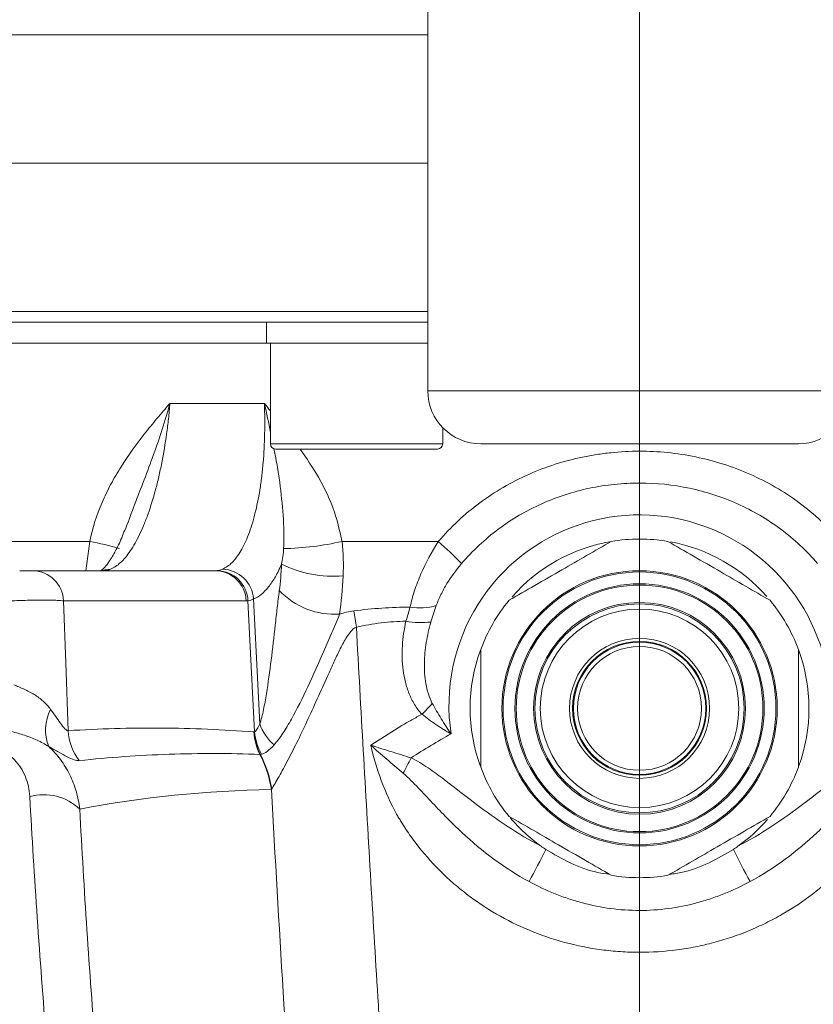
# Model space of a CAD drawing. Header units: millimetres. Extents: x 0 to 8410, y 0 to 5940.
# Tile 108 of 180: x 5379 to 5454, y 2784 to 2877. Entities that reach past the tile are written whole.
import ezdxf

# ---------------------------------------------------------------- set-up
doc = ezdxf.new("R2010")
doc.units = ezdxf.units.MM
doc.header["$LTSCALE"] = 10
doc.linetypes.add('CENTERX2', pattern=[20.32, 12.7, -2.54, 2.54, -2.54])
doc.styles.add('SLDTEXTSTYLE0', font='TXT', dxfattribs={"width": 0.605})
doc.dimstyles.new('SLDDIMSTYLE0', dxfattribs={"dimtxt": 50, "dimasz": 50, "dimexe": 0, "dimexo": 0.0625, "dimgap": 12.5, "dimtad": 1, "dimtoh": 1, "dimdec": 1, "dimrnd": 1e-09, "dimzin": 12, "dimdsep": 46, "dimtxsty": 'SLDTEXTSTYLE0', "dimsah": 1, "dimcen": 0.09, "dimadec": 0, "dimazin": 0, "dimtfac": 1, "dimtofl": 0, "dimtmove": 0, "dimatfit": 3, "dimfxl": 1, "dimfrac": 2, "dimtolj": 1, "dimtzin": 12, "dimarcsym": 0})

# ---------------------------------------------------------------- blocks, each defined once
blk = doc.blocks.new('*D17')
at = {"color": 7, "linetype": 'Continuous', "lineweight": 0}
for p, q in [((5057.204, 3177.871), (5057.204, 2367.923)), ((5437.204, 2551.21), (5437.204, 2367.923)), ((5437.204, 2382.923), (5057.204, 2382.923))]:
    blk.add_line(p, q, dxfattribs=at)
for points in [[(5057.204, 2382.923), (5107.204, 2375.423), (5107.204, 2390.423)], [(5437.204, 2382.923), (5387.204, 2390.423), (5387.204, 2375.423)]]:
    blk.add_solid(points, dxfattribs=at)
at = {"color": 7, "linetype": 'Continuous', "lineweight": 0, "insert": (5189.916, 2447.376), "char_height": 50, "attachment_point": 1, "style": 'SLDTEXTSTYLE0'}
blk.add_mtext('380', dxfattribs=at)

msp = doc.modelspace()

# ---------------------------------------------------------------- linework, layer by layer
at = {"color": 7, "linetype": 'CENTERX2', "lineweight": 0}
msp.add_line((5437.204, 2551.21), (5437.204, 4467.871), dxfattribs=at)
at = {"color": 7, "linetype": 'Continuous', "lineweight": 0}
for p, q in [((5417.204, 2922.117), (5417.204, 2841.871)), ((5417.204, 2863.371), (5274.947, 2863.371)), ((5417.204, 2848.371), (5291.704, 2848.371)), ((5401.977, 2848.371), (5401.977, 2846.371)), ((5369.591, 2846.371), (5401.977, 2846.371)), ((5401.977, 2846.371), (5417.204, 2846.371)), ((5402.342, 2846.371), (5402.342, 2836.871)), ((5418.612, 2836.871), (5418.612, 2838.393)), ((5452.204, 2836.871), (5422.204, 2836.871)), ((5418.112, 2836.371), (5402.842, 2836.371)), ((5388.694, 2828.897), (5388.632, 2828.729)), ((5379.912, 2824.871), (5397.168, 2824.871))]:
    msp.add_line(p, q, dxfattribs=at)
at = {"color": 8, "linetype": 'Continuous', "lineweight": 0}
for p, q in [((5417.204, 2875.519), (5270.649, 2875.519)), ((5290.704, 2849.371), (5417.204, 2849.371)), ((5417.204, 2841.871), (5457.204, 2841.871)), ((5392.852, 2840.685), (5401.774, 2840.685)), ((5402.342, 2836.871), (5418.612, 2836.871)), ((5365.215, 2827.637), (5385.281, 2827.637)), ((5384.902, 2824.871), (5385.281, 2827.637)), ((5409.111, 2827.637), (5418.199, 2827.637)), ((5386.639, 2824.88), (5386.431, 2824.871)), ((5400.055, 2822.028), (5382.799, 2822.028)), ((5400.849, 2809.647), (5400.223, 2822.038)), ((5401.34, 2810.412), (5400.756, 2822.203))]:
    msp.add_line(p, q, dxfattribs=at)
at = {"color": 8, "linetype": 'Continuous', "lineweight": 0, "flags": 128}
for points in [[(5387.249, 2825.02), (5386.719, 2824.964), (5386.385, 2824.871)], [(5382.799, 2822.028), (5383.011, 2816.172), (5383.244, 2809.761)], [(5411.816, 2808.392), (5414.764, 2810.251), (5414.764, 2810.251)]]:
    msp.add_lwpolyline(points, dxfattribs=at)
at = {"color": 7, "linetype": 'Continuous', "lineweight": 0}
for radius in [13, 11.65, 9.875, 6.614, 6.325, 6.25]:
    msp.add_circle((5437.204, 2811.871), radius, dxfattribs=at)
at = {"color": 8, "linetype": 'Continuous', "lineweight": 0}
for radius in [12.883, 11.767, 10.003, 9.375, 5.85]:
    msp.add_circle((5437.204, 2811.871), radius, dxfattribs=at)
at = {"color": 7, "linetype": 'Continuous', "lineweight": 0}
for centre, radius, start, end in [((5422.204, 2841.871), 5, 180, 270), ((5452.204, 2841.871), 5, 270, 0), ((5402.842, 2836.871), 0.5, 180, 270), ((5418.112, 2836.871), 0.5, 270, 0), ((5437.204, 2811.871), 16, 99.63587, 138.7734), ((5437.204, 2811.871), 16, 80.36413, 99.63587), ((5437.204, 2811.871), 16, 41.32829, 79.45658), ((5437.204, 2811.871), 16, 140.36413, 159.63587), ((5437.204, 2811.871), 16, 20.36413, 39.63587), ((5437.204, 2811.871), 16, 159.63587, 200.10551), ((5437.204, 2811.871), 16, 339.89449, 20.36413), ((5437.204, 2811.871), 16, 200.36413, 219.63587), ((5437.204, 2811.871), 16, 320.36413, 339.63587), ((5437.204, 2811.871), 16, 220.20326, 234.50555), ((5437.204, 2811.871), 16, 305.49445, 318.98824), ((5437.204, 2811.871), 16, 260.36413, 279.63587)]:
    msp.add_arc(centre, radius, start, end, dxfattribs=at)
at = {"color": 8, "linetype": 'Continuous', "lineweight": 0}
for centre, radius, start, end in [((5437.204, 2812.15), 18, 351.38399, 147.92755), ((5381.033, 2803.88), 24.134, 73.02647, 79.86269), ((5402.949, 2855.219), 28.262, 271.29897, 282.59318), ((5394.933, 2801.102), 35.29, 43.83424, 48.75403), ((5408.262, 2835.288), 10.936, 243.58905, 274.94149), ((5379.861, 2821.931), 2.94, 1.88643, 88.9923), ((5397.116, 2821.931), 2.94, 1.8864, 88.99226), ((5397.256, 2821.91), 2.97, 2.46397, 88.98084), ((5397.71, 2821.966), 3.055, 4.44218, 88.12925), ((5408.392, 2827.918), 7.16, 223.31474, 273.91125), ((5416.439, 2826.797), 5.444, 260.43104, 286.75688), ((5437.204, 2812.15), 18, 147.92755, 188.61601), ((5482.681, 2831.909), 73.273, 188.49598, 189.71364), ((5416.594, 2828.007), 8.033, 259.59334, 276.52299), ((5408.658, 2819.847), 11.695, 313.16243, 320.09754), ((5385.283, 2809.821), 4.181, 152.21682, 201.95905), ((5405.676, 2811.891), 4.581, 198.82977, 229.31247), ((5388.368, 2810.035), 5.132, 183.0618, 217.14186), ((5405.905, 2809.863), 5.121, 182.50707, 207.26213), ((5405.961, 2809.908), 5.152, 182.99665, 207.63223), ((5406.03, 2810.081), 5.199, 184.79085, 209.36236), ((5392.282, 2802.735), 10.254, 8.23975, 27.80393), ((5392.291, 2802.739), 10.283, 8.48339, 27.69419), ((5313.76, 2857.571), 113.635, 332.86184, 333.68628), ((5380.899, 2798.685), 5.03, 46.94998, 104.83118), ((5376.2, 2823.495), 57.803, 331.0355, 334.43269), ((5498.208, 2823.495), 57.803, 205.56731, 208.9645)]:
    msp.add_arc(centre, radius, start, end, dxfattribs=at)
for points, knots in [([(5385.281, 2827.637), (5385.539, 2828.912), (5385.936, 2830.131), (5386.691, 2831.895), (5386.969, 2832.473), (5387.573, 2833.607), (5387.895, 2834.157), (5388.909, 2835.767), (5389.65, 2836.787), (5390.819, 2838.273), (5391.219, 2838.761), (5392.028, 2839.728), (5392.44, 2840.208), (5392.852, 2840.685)], [0, 0, 0, 0, 0.25, 0.25, 0.375, 0.375, 0.5, 0.5, 0.75, 0.75, 0.875, 0.875, 1, 1, 1, 1]), ([(5392.852, 2840.685), (5392.813, 2840.198), (5392.766, 2839.713), (5392.662, 2838.755), (5392.604, 2838.282), (5392.411, 2836.877), (5392.259, 2835.961), (5391.994, 2834.62), (5391.9, 2834.181), (5391.702, 2833.329), (5391.599, 2832.914), (5391.275, 2831.706), (5391.04, 2830.946), (5390.658, 2829.877), (5390.527, 2829.536), (5390.259, 2828.889), (5390.123, 2828.582), (5389.704, 2827.711), (5389.413, 2827.196), (5388.807, 2826.302), (5388.499, 2825.935), (5387.879, 2825.359), (5387.565, 2825.149), (5387.249, 2825.02)], [0, 0, 0, 0, 0.0625, 0.0625, 0.125, 0.125, 0.25, 0.25, 0.3125, 0.3125, 0.375, 0.375, 0.5, 0.5, 0.5625, 0.5625, 0.625, 0.625, 0.75, 0.75, 0.875, 0.875, 1, 1, 1, 1]), ([(5392.852, 2840.685), (5392.85, 2840.677), (5392.388, 2839.052), (5391.351, 2835.767), (5389.786, 2831.878), (5388.963, 2829.632), (5388.694, 2828.897)], [0, 0, 0, 0, 0.002081, 0.394876, 0.80195, 1, 1, 1, 1]), ([(5397.81, 2825.02), (5398.125, 2825.149), (5398.427, 2825.359), (5399.007, 2825.936), (5399.284, 2826.303), (5399.811, 2827.197), (5400.054, 2827.713), (5400.388, 2828.585), (5400.494, 2828.892), (5400.696, 2829.54), (5400.792, 2829.881), (5401.063, 2830.951), (5401.217, 2831.711), (5401.41, 2832.921), (5401.468, 2833.335), (5401.571, 2834.188), (5401.616, 2834.628), (5401.73, 2835.97), (5401.778, 2836.885), (5401.818, 2838.755), (5401.81, 2839.71), (5401.774, 2840.685)], [0, 0, 0, 0, 0.125, 0.125, 0.25, 0.25, 0.375, 0.375, 0.4375, 0.4375, 0.5, 0.5, 0.625, 0.625, 0.6875, 0.6875, 0.75, 0.75, 0.875, 0.875, 1, 1, 1, 1]), ([(5402.342, 2837.949), (5402.173, 2838.847), (5402.003, 2839.753), (5401.776, 2840.677), (5401.774, 2840.685)], [0, 0, 0, 0, 0.990732, 1, 1, 1, 1]), ([(5401.774, 2840.685), (5401.778, 2840.68), (5401.973, 2840.448), (5402.159, 2840.209), (5402.342, 2839.975)], [0, 0, 0, 0, 0.0235042, 1, 1, 1, 1]), ([(5403.59, 2826.964), (5403.604, 2827.627), (5403.64, 2829.303), (5403.379, 2832.043), (5403.066, 2834.516), (5402.744, 2836.021), (5402.66, 2836.409)], [0, 0, 0, 0, 0.217957, 0.551318, 0.884455, 1, 1, 1, 1]), ([(5405.162, 2836.371), (5405.758, 2835.495), (5407.028, 2833.629), (5408.419, 2830.688), (5408.9, 2828.569), (5409.111, 2827.637)], [0, 0, 0, 0, 0.331219, 0.705854, 1, 1, 1, 1]), ([(5418.199, 2827.637), (5419.376, 2829.011), (5420.681, 2830.221), (5422.82, 2831.807), (5423.564, 2832.297), (5425.112, 2833.199), (5425.922, 2833.612), (5428.379, 2834.702), (5430.074, 2835.244), (5432.261, 2835.701), (5432.701, 2835.782), (5433.59, 2835.921), (5434.039, 2835.979), (5435.385, 2836.118), (5436.281, 2836.164), (5438.961, 2836.167), (5440.74, 2835.991), (5443.395, 2835.443), (5444.265, 2835.215), (5445.969, 2834.672), (5446.804, 2834.356), (5448.438, 2833.635), (5449.238, 2833.23), (5450.801, 2832.325), (5451.553, 2831.831), (5452.992, 2830.767), (5453.68, 2830.197), (5454.993, 2828.976), (5455.62, 2828.324), (5456.208, 2827.637)], [0, 0, 0, 0, 0.125, 0.125, 0.1875, 0.1875, 0.25, 0.25, 0.375, 0.375, 0.40625, 0.40625, 0.4375, 0.4375, 0.5, 0.5, 0.625, 0.625, 0.6875, 0.6875, 0.75, 0.75, 0.8125, 0.8125, 0.875, 0.875, 0.9375, 0.9375, 1, 1, 1, 1]), ([(5454.019, 2825.544), (5452.98, 2826.764), (5451.822, 2827.844), (5449.918, 2829.265), (5449.253, 2829.706), (5447.872, 2830.514), (5447.165, 2830.877), (5445.72, 2831.523), (5444.982, 2831.807), (5443.475, 2832.296), (5442.705, 2832.502), (5440.356, 2832.997), (5438.783, 2833.158), (5436.412, 2833.158), (5435.619, 2833.117), (5434.428, 2832.993), (5434.03, 2832.941), (5433.244, 2832.817), (5432.853, 2832.745), (5430.918, 2832.335), (5429.418, 2831.85), (5427.245, 2830.878), (5426.529, 2830.511), (5425.156, 2829.706), (5424.496, 2829.269), (5423.229, 2828.325), (5422.622, 2827.818), (5421.463, 2826.734), (5420.909, 2826.154), (5420.389, 2825.544)], [0, 0, 0, 0, 0.125, 0.125, 0.1875, 0.1875, 0.25, 0.25, 0.3125, 0.3125, 0.375, 0.375, 0.5, 0.5, 0.5625, 0.5625, 0.59375, 0.59375, 0.625, 0.625, 0.75, 0.75, 0.8125, 0.8125, 0.875, 0.875, 0.9375, 0.9375, 1, 1, 1, 1]), ([(5415.534, 2821.429), (5415.64, 2821.949), (5415.783, 2822.47), (5416.128, 2823.52), (5416.331, 2824.049), (5417.018, 2825.632), (5417.565, 2826.653), (5418.199, 2827.637)], [0, 0, 0, 0, 0.25, 0.25, 0.5, 0.5, 1, 1, 1, 1]), ([(5403.397, 2825.494), (5403.211, 2825.059), (5403.015, 2824.66), (5402.703, 2824.118), (5402.597, 2823.947), (5402.382, 2823.628), (5402.273, 2823.48), (5401.719, 2822.791), (5401.251, 2822.409), (5400.756, 2822.203)], [0, 0, 0, 0, 0.25, 0.25, 0.375, 0.375, 0.5, 0.5, 1, 1, 1, 1]), ([(5420.389, 2825.544), (5419.881, 2824.946), (5419.419, 2824.316), (5418.809, 2823.319), (5418.62, 2822.979), (5418.282, 2822.29), (5418.132, 2821.941), (5418.009, 2821.584)], [0, 0, 0, 0, 0.5, 0.5, 0.75, 0.75, 1, 1, 1, 1]), ([(5401.34, 2810.412), (5401.409, 2810.609), (5401.47, 2810.824), (5401.586, 2811.276), (5401.64, 2811.513), (5401.791, 2812.238), (5401.881, 2812.741), (5402.132, 2814.283), (5402.276, 2815.351), (5402.546, 2817.519), (5402.671, 2818.621), (5402.856, 2820.275), (5402.917, 2820.828), (5403.043, 2821.926), (5403.109, 2822.471), (5403.182, 2823.006)], [0, 0, 0, 0, 0.0625, 0.0625, 0.125, 0.125, 0.25, 0.25, 0.5, 0.5, 0.75, 0.75, 0.875, 0.875, 1, 1, 1, 1]), ([(5382.799, 2822.028), (5382.727, 2822.039), (5382.631, 2822.048), (5382.393, 2822.065), (5382.248, 2822.072), (5381.92, 2822.083), (5381.737, 2822.088), (5381.335, 2822.093), (5381.114, 2822.095), (5380.653, 2822.095), (5380.411, 2822.094), (5379.904, 2822.088), (5379.645, 2822.083), (5379.122, 2822.072), (5378.855, 2822.065), (5378.326, 2822.048), (5378.066, 2822.039), (5377.81, 2822.028)], [0, 0, 0, 0, 0.125, 0.125, 0.25, 0.25, 0.375, 0.375, 0.5, 0.5, 0.625, 0.625, 0.75, 0.75, 0.875, 0.875, 1, 1, 1, 1]), ([(5408.88, 2820.774), (5408.767, 2820.483), (5408.645, 2820.19), (5408.394, 2819.606), (5408.265, 2819.314), (5407.881, 2818.439), (5407.627, 2817.858), (5406.873, 2816.131), (5406.374, 2814.997), (5405.365, 2812.833), (5404.856, 2811.8), (5404.066, 2810.382), (5403.798, 2809.932), (5403.247, 2809.101), (5402.968, 2808.726), (5402.689, 2808.417)], [0, 0, 0, 0, 0.0625, 0.0625, 0.125, 0.125, 0.25, 0.25, 0.5, 0.5, 0.75, 0.75, 0.875, 0.875, 1, 1, 1, 1]), ([(5410.213, 2821.084), (5411.1, 2821.191), (5411.987, 2821.28), (5413.317, 2821.37), (5413.761, 2821.393), (5414.647, 2821.423), (5415.091, 2821.429), (5415.534, 2821.429)], [0, 0, 0, 0, 0.5, 0.5, 0.75, 0.75, 1, 1, 1, 1]), ([(5415.143, 2820.106), (5414.363, 2820.098), (5413.582, 2820.041), (5412.021, 2819.847), (5411.24, 2819.71), (5410.459, 2819.546)], [0, 0, 0, 0, 0.5, 0.5, 1, 1, 1, 1]), ([(5416.659, 2811.316), (5416.382, 2811.594), (5416.153, 2811.901), (5415.755, 2812.55), (5415.587, 2812.893), (5415.301, 2813.609), (5415.186, 2813.975), (5415.002, 2814.717), (5414.929, 2815.092), (5414.826, 2815.853), (5414.795, 2816.239), (5414.771, 2817.016), (5414.778, 2817.403), (5414.85, 2818.565), (5414.966, 2819.337), (5415.143, 2820.106)], [0, 0, 0, 0, 0.125, 0.125, 0.25, 0.25, 0.375, 0.375, 0.5, 0.5, 0.625, 0.625, 0.75, 0.75, 1, 1, 1, 1]), ([(5417.506, 2820.026), (5417.314, 2819.392), (5417.164, 2818.751), (5416.951, 2817.456), (5416.889, 2816.798), (5416.872, 2815.491), (5416.915, 2814.841), (5417.087, 2813.873), (5417.161, 2813.555), (5417.355, 2812.936), (5417.473, 2812.634), (5417.63, 2812.344)], [0, 0, 0, 0, 0.25, 0.25, 0.5, 0.5, 0.75, 0.75, 0.875, 0.875, 1, 1, 1, 1]), ([(5410.459, 2819.546), (5410.351, 2819.509), (5410.255, 2819.446), (5410.083, 2819.304), (5410.007, 2819.225), (5409.795, 2818.978), (5409.672, 2818.799), (5409.328, 2818.253), (5409.13, 2817.878), (5408.751, 2817.125), (5408.571, 2816.746), (5408.221, 2815.992), (5408.05, 2815.616), (5407.543, 2814.493), (5407.213, 2813.752), (5406.56, 2812.302), (5406.237, 2811.591), (5405.593, 2810.205), (5405.272, 2809.53), (5404.636, 2808.226), (5404.323, 2807.605), (5403.868, 2806.733), (5403.719, 2806.453), (5403.429, 2805.916), (5403.287, 2805.661), (5402.887, 2804.953), (5402.646, 2804.551), (5402.462, 2804.256)], [0, 0, 0, 0, 0.015625, 0.015625, 0.03125, 0.03125, 0.0625, 0.0625, 0.125, 0.125, 0.1875, 0.1875, 0.25, 0.25, 0.375, 0.375, 0.5, 0.5, 0.625, 0.625, 0.75, 0.75, 0.8125, 0.8125, 0.875, 0.875, 1, 1, 1, 1]), ([(5410.459, 2819.546), (5410.884, 2811.77), (5411.325, 2803.995), (5412.016, 2792.336), (5412.251, 2788.451), (5412.612, 2782.623), (5412.734, 2780.68), (5412.888, 2778.253), (5412.914, 2777.766), (5412.969, 2776.795), (5413.053, 2775.337), (5413.138, 2773.879), (5414.109, 2757.359), (5415.128, 2741.811), (5416.289, 2726.267)], [0, 0, 0, 0, 0.25, 0.25, 0.375, 0.375, 0.4375, 0.4375, 0.453125, 0.453125, 0.46875, 0.5, 0.5, 1, 1, 1, 1]), ([(5378.105, 2814.101), (5378.428, 2813.966), (5378.755, 2813.829), (5379.409, 2813.528), (5379.736, 2813.361), (5380.342, 2812.986), (5380.627, 2812.775), (5381.147, 2812.303), (5381.378, 2812.046), (5381.583, 2811.77)], [0, 0, 0, 0, 0.25, 0.25, 0.5, 0.5, 0.75, 0.75, 1, 1, 1, 1]), ([(5417.63, 2812.344), (5417.896, 2811.855), (5418.179, 2811.37), (5418.624, 2810.648), (5418.776, 2810.408), (5419.087, 2809.929), (5419.246, 2809.69), (5419.407, 2809.454)], [0, 0, 0, 0, 0.5, 0.5, 0.75, 0.75, 1, 1, 1, 1]), ([(5381.583, 2811.77), (5381.749, 2811.547), (5381.909, 2811.324), (5382.217, 2810.889), (5382.364, 2810.676), (5382.651, 2810.279), (5382.791, 2810.09), (5382.985, 2809.881), (5383.046, 2809.824), (5383.157, 2809.756), (5383.205, 2809.746), (5383.244, 2809.761)], [0, 0, 0, 0, 0.25, 0.25, 0.5, 0.5, 0.75, 0.75, 0.875, 0.875, 1, 1, 1, 1]), ([(5414.764, 2810.251), (5414.921, 2810.342), (5415.077, 2810.433), (5415.392, 2810.614), (5415.864, 2810.882), (5416.34, 2811.144), (5416.659, 2811.316)], [0, 0, 0, 0, 0.25, 0.25, 0.5, 1, 1, 1, 1]), ([(5416.659, 2811.316), (5417.076, 2810.975), (5417.515, 2810.651), (5418.204, 2810.187), (5418.438, 2810.035), (5418.797, 2809.813), (5418.918, 2809.74), (5419.161, 2809.595), (5419.285, 2809.523), (5419.407, 2809.454)], [0, 0, 0, 0, 0.5, 0.5, 0.75, 0.75, 0.875, 0.875, 1, 1, 1, 1]), ([(5400.849, 2809.647), (5400.892, 2809.663), (5400.934, 2809.7), (5401.017, 2809.796), (5401.059, 2809.857), (5401.181, 2810.062), (5401.261, 2810.229), (5401.34, 2810.412)], [0, 0, 0, 0, 0.25, 0.25, 0.5, 0.5, 1, 1, 1, 1]), ([(5381.405, 2808.257), (5381.234, 2808.373), (5381.057, 2808.481), (5380.689, 2808.683), (5380.498, 2808.778), (5379.916, 2809.043), (5379.518, 2809.193), (5378.712, 2809.461), (5378.304, 2809.578), (5377.499, 2809.782), (5377.1, 2809.869), (5376.702, 2809.943)], [0, 0, 0, 0, 0.125, 0.125, 0.25, 0.25, 0.5, 0.5, 0.75, 0.75, 1, 1, 1, 1]), ([(5383.244, 2809.761), (5386.158, 2809.942), (5389.077, 2810.026), (5394.925, 2809.992), (5397.854, 2809.873), (5400.789, 2809.639)], [0, 0, 0, 0, 0.5, 0.5, 1, 1, 1, 1]), ([(5419.407, 2809.454), (5418.761, 2809.103), (5418.123, 2808.738), (5416.863, 2807.984), (5416.243, 2807.59), (5415.621, 2807.198)], [0, 0, 0, 0, 0.5, 0.5, 1, 1, 1, 1]), ([(5379.611, 2803.548), (5379.575, 2804.198), (5379.437, 2804.829), (5379.082, 2805.704), (5378.937, 2805.985), (5378.595, 2806.522), (5378.401, 2806.772), (5377.962, 2807.235), (5377.715, 2807.449), (5377.179, 2807.825), (5376.891, 2807.987), (5376.427, 2808.187), (5376.265, 2808.246), (5375.937, 2808.349), (5375.769, 2808.392), (5375.259, 2808.496), (5374.906, 2808.532), (5374.541, 2808.532)], [0, 0, 0, 0, 0.25, 0.25, 0.375, 0.375, 0.5, 0.5, 0.625, 0.625, 0.75, 0.75, 0.8125, 0.8125, 0.875, 0.875, 1, 1, 1, 1]), ([(5381.405, 2808.257), (5381.815, 2807.881), (5382.186, 2807.469), (5382.686, 2806.799), (5382.843, 2806.565), (5383.134, 2806.089), (5383.268, 2805.846), (5383.637, 2805.098), (5383.839, 2804.577), (5384.155, 2803.491), (5384.267, 2802.931), (5384.332, 2802.361)], [0, 0, 0, 0, 0.25, 0.25, 0.375, 0.375, 0.5, 0.5, 0.75, 0.75, 1, 1, 1, 1]), ([(5384.278, 2806.936), (5384.147, 2806.923), (5383.986, 2806.948), (5383.611, 2807.072), (5383.395, 2807.169), (5382.911, 2807.416), (5382.646, 2807.564), (5382.064, 2807.891), (5381.745, 2808.072), (5381.405, 2808.257)], [0, 0, 0, 0, 0.25, 0.25, 0.5, 0.5, 0.75, 0.75, 1, 1, 1, 1]), ([(5401.353, 2807.518), (5398.485, 2807.629), (5395.627, 2807.631), (5389.934, 2807.433), (5387.099, 2807.234), (5384.278, 2806.936)], [0, 0, 0, 0, 0.5, 0.5, 1, 1, 1, 1]), ([(5402.689, 2808.417), (5402.469, 2808.173), (5402.255, 2807.969), (5401.848, 2807.664), (5401.66, 2807.567), (5401.499, 2807.532)], [0, 0, 0, 0, 0.5, 0.5, 1, 1, 1, 1]), ([(5414.263, 2801.868), (5413.706, 2802.892), (5413.221, 2803.952), (5412.404, 2806.129), (5412.07, 2807.25), (5411.816, 2808.392)], [0, 0, 0, 0, 0.5, 0.5, 1, 1, 1, 1]), ([(5414.886, 2805.737), (5414.357, 2806.183), (5413.836, 2806.628), (5412.812, 2807.513), (5412.307, 2807.957), (5411.816, 2808.392)], [0, 0, 0, 0, 0.5, 0.5, 1, 1, 1, 1]), ([(5415.621, 2807.198), (5414.976, 2807.396), (5414.336, 2807.595), (5413.384, 2807.893), (5413.068, 2807.993), (5412.439, 2808.193), (5412.124, 2808.293), (5411.816, 2808.392)], [0, 0, 0, 0, 0.5, 0.5, 0.75, 0.75, 1, 1, 1, 1]), ([(5415.621, 2807.198), (5416.185, 2806.92), (5416.712, 2806.592), (5417.741, 2805.897), (5418.241, 2805.53), (5419.728, 2804.411), (5420.701, 2803.638), (5422.677, 2802.137), (5423.679, 2801.407), (5425.744, 2800.044), (5426.807, 2799.409), (5427.914, 2798.844)], [0, 0, 0, 0, 0.125, 0.125, 0.25, 0.25, 0.5, 0.5, 0.75, 0.75, 1, 1, 1, 1]), ([(5446.494, 2798.844), (5447.601, 2799.409), (5448.664, 2800.044), (5450.728, 2801.407), (5451.731, 2802.137), (5453.707, 2803.638), (5454.68, 2804.411), (5456.167, 2805.53), (5456.667, 2805.897), (5457.695, 2806.592), (5458.223, 2806.92), (5458.787, 2807.198)], [0, 0, 0, 0, 0.25, 0.25, 0.5, 0.5, 0.75, 0.75, 0.875, 0.875, 1, 1, 1, 1]), ([(5426.773, 2795.503), (5424.434, 2796.761), (5422.356, 2798.346), (5419.953, 2800.582), (5419.483, 2801.042), (5418.56, 2801.975), (5418.107, 2802.45), (5417.205, 2803.406), (5416.759, 2803.888), (5416.078, 2804.601), (5415.849, 2804.837), (5415.379, 2805.298), (5415.139, 2805.524), (5414.886, 2805.737)], [0, 0, 0, 0, 0.5, 0.5, 0.625, 0.625, 0.75, 0.75, 0.875, 0.875, 0.9375, 0.9375, 1, 1, 1, 1]), ([(5459.522, 2805.737), (5459.269, 2805.524), (5459.029, 2805.298), (5458.559, 2804.837), (5458.33, 2804.601), (5457.649, 2803.888), (5457.203, 2803.406), (5456.301, 2802.45), (5455.848, 2801.976), (5454.925, 2801.042), (5454.455, 2800.582), (5452.052, 2798.346), (5449.973, 2796.76), (5447.635, 2795.503)], [0, 0, 0, 0, 0.0625, 0.0625, 0.125, 0.125, 0.25, 0.25, 0.375, 0.375, 0.5, 0.5, 1, 1, 1, 1]), ([(5407.502, 2727.73), (5406.499, 2740.465), (5405.59, 2753.207), (5404.333, 2772.325), (5403.933, 2778.698), (5403.161, 2791.448), (5402.79, 2797.825), (5402.431, 2804.204)], [0, 0, 0, 0, 0.5, 0.5, 0.75, 0.75, 1, 1, 1, 1]), ([(5460.145, 2801.868), (5460.007, 2801.627), (5459.863, 2801.386), (5459.571, 2800.911), (5459.42, 2800.677), (5458.958, 2799.981), (5458.311, 2799.074), (5457.602, 2798.208), (5456.862, 2797.363), (5456.475, 2796.949), (5455.275, 2795.75), (5454.424, 2795.005), (5452.624, 2793.625), (5451.673, 2792.989), (5450.167, 2792.121), (5449.652, 2791.846), (5448.609, 2791.333), (5448.08, 2791.093), (5446.467, 2790.427), (5445.359, 2790.05), (5443.647, 2789.592), (5443.065, 2789.457), (5441.897, 2789.226), (5441.311, 2789.13), (5439.548, 2788.9), (5438.366, 2788.823), (5436.583, 2788.825), (5435.987, 2788.845), (5434.792, 2788.925), (5434.195, 2788.985), (5432.428, 2789.221), (5431.271, 2789.453), (5429.57, 2789.912), (5429.008, 2790.084), (5427.894, 2790.464), (5427.341, 2790.673), (5425.719, 2791.349), (5424.686, 2791.862), (5422.709, 2793.007), (5421.765, 2793.638), (5420.416, 2794.674), (5419.977, 2795.035), (5419.122, 2795.785), (5418.708, 2796.174), (5417.516, 2797.369), (5416.782, 2798.209), (5415.77, 2799.532), (5415.448, 2799.984), (5414.987, 2800.678), (5414.837, 2800.912), (5414.617, 2801.268), (5414.509, 2801.446), (5414.403, 2801.627), (5414.333, 2801.747), (5414.296, 2801.807), (5414.263, 2801.868)], [0, 0, 0, 0, 0.015625, 0.015625, 0.03125, 0.03125, 0.0625, 0.09375, 0.09375, 0.125, 0.125, 0.1875, 0.1875, 0.25, 0.25, 0.28125, 0.28125, 0.3125, 0.3125, 0.375, 0.375, 0.40625, 0.40625, 0.4375, 0.4375, 0.5, 0.5, 0.53125, 0.53125, 0.5625, 0.5625, 0.625, 0.625, 0.65625, 0.65625, 0.6875, 0.6875, 0.75, 0.75, 0.8125, 0.8125, 0.84375, 0.84375, 0.875, 0.875, 0.9375, 0.9375, 0.96875, 0.96875, 0.984375, 0.984375, 0.992188, 0.996094, 0.996094, 1, 1, 1, 1]), ([(5447.635, 2795.503), (5446.835, 2795.073), (5446.015, 2794.687), (5444.753, 2794.18), (5444.327, 2794.024), (5443.464, 2793.735), (5443.025, 2793.604), (5440.823, 2793.018), (5439.025, 2792.775), (5435.352, 2792.777), (5433.564, 2793.023), (5431.383, 2793.604), (5430.95, 2793.734), (5430.088, 2794.021), (5429.659, 2794.179), (5428.393, 2794.686), (5427.572, 2795.073), (5426.773, 2795.503)], [0, 0, 0, 0, 0.125, 0.125, 0.1875, 0.1875, 0.25, 0.25, 0.5, 0.5, 0.75, 0.75, 0.8125, 0.8125, 0.875, 0.875, 1, 1, 1, 1])]:
    msp.add_open_spline(points, degree=3, knots=knots, dxfattribs=at)
at = {"color": 7, "linetype": 'Continuous', "lineweight": 0}
for points, knots in [([(5388.585, 2828.747), (5388.538, 2828.615), (5388.306, 2827.954), (5387.859, 2827.006), (5387.289, 2825.968), (5386.78, 2825.283), (5386.416, 2824.907), (5386.23, 2824.815), (5386.273, 2824.828), (5386.276, 2824.829)], [0, 0, 0, 0, 0.049775, 0.248159, 0.443244, 0.626819, 0.807321, 0.983894, 1, 1, 1, 1]), ([(5424.882, 2822.078), (5425.683, 2822.54), (5427.307, 2823.478), (5429.794, 2824.913), (5432.24, 2826.326), (5433.757, 2827.201), (5434.526, 2827.645)], [0, 0, 0, 0, 0.254784, 0.517011, 0.755134, 1, 1, 1, 1]), ([(5439.882, 2827.645), (5440.683, 2827.183), (5442.307, 2826.245), (5444.794, 2824.809), (5447.24, 2823.397), (5448.757, 2822.522), (5449.526, 2822.078)], [0, 0, 0, 0, 0.254783, 0.517011, 0.755134, 1, 1, 1, 1]), ([(5378.665, 2824.871), (5378.793, 2824.871), (5378.928, 2824.871), (5379.189, 2824.871), (5379.319, 2824.871), (5379.549, 2824.871), (5379.652, 2824.871), (5379.816, 2824.871), (5379.877, 2824.871), (5379.912, 2824.871)], [0, 0, 0, 0, 0.25, 0.25, 0.5, 0.5, 0.75, 0.75, 1, 1, 1, 1]), ([(5422.204, 2806.303), (5422.204, 2806.817), (5422.204, 2808.053), (5422.204, 2810.101), (5422.204, 2812.486), (5422.204, 2814.972), (5422.204, 2816.61), (5422.204, 2817.439)], [0, 0, 0, 0, 0.142446, 0.343107, 0.547926, 0.771256, 1, 1, 1, 1]), ([(5452.204, 2817.439), (5452.204, 2816.629), (5452.204, 2814.992), (5452.204, 2812.522), (5452.204, 2810.117), (5452.204, 2808.069), (5452.204, 2806.817), (5452.204, 2806.303)], [0, 0, 0, 0, 0.2236457, 0.4520714, 0.6525877, 0.8575533, 1, 1, 1, 1]), ([(5434.526, 2796.097), (5433.725, 2796.559), (5432.101, 2797.497), (5429.614, 2798.933), (5427.168, 2800.345), (5425.651, 2801.221), (5424.882, 2801.665)], [0, 0, 0, 0, 0.254784, 0.517011, 0.755134, 1, 1, 1, 1]), ([(5449.526, 2801.665), (5448.725, 2801.202), (5447.101, 2800.265), (5444.614, 2798.829), (5442.168, 2797.416), (5440.651, 2796.541), (5439.882, 2796.097)], [0, 0, 0, 0, 0.254784, 0.517011, 0.755134, 1, 1, 1, 1]), ([(5428.343, 2798.549), (5429.117, 2798.093), (5430.664, 2797.182), (5432.734, 2796.418), (5434.004, 2796.234), (5434.384, 2796.179)], [0, 0, 0, 0, 0.412078, 0.824144, 1, 1, 1, 1]), ([(5440.026, 2796.18), (5440.434, 2796.242), (5441.729, 2796.438), (5443.796, 2797.204), (5445.316, 2798.105), (5446.065, 2798.549)], [0, 0, 0, 0, 0.189497, 0.600142, 1, 1, 1, 1])]:
    msp.add_open_spline(points, degree=3, knots=knots, dxfattribs=at)
at = {"color": 8, "linetype": 'Continuous', "lineweight": 0}
for points in [[(5409.111, 2827.637), (5409.233, 2826.541), (5409.256, 2825.459), (5409.204, 2824.393)], [(5403.397, 2825.494), (5403.494, 2825.96), (5403.563, 2826.45), (5403.59, 2826.964)], [(5403.182, 2823.006), (5403.289, 2823.789), (5403.361, 2824.625), (5403.397, 2825.494)], [(5387.249, 2825.02), (5387.064, 2824.944), (5386.861, 2824.898), (5386.639, 2824.88)], [(5397.168, 2824.871), (5397.215, 2824.871), (5397.262, 2824.874), (5397.309, 2824.88)], [(5397.309, 2824.88), (5397.459, 2824.898), (5397.626, 2824.944), (5397.81, 2825.02)], [(5409.204, 2824.393), (5409.142, 2823.129), (5409.033, 2821.913), (5408.88, 2820.774)], [(5400.223, 2822.038), (5400.167, 2822.031), (5400.111, 2822.028), (5400.055, 2822.028)], [(5400.756, 2822.203), (5400.563, 2822.114), (5400.385, 2822.059), (5400.223, 2822.038)], [(5418.009, 2821.584), (5417.832, 2821.075), (5417.666, 2820.554), (5417.506, 2820.026)], [(5408.88, 2820.774), (5409.314, 2820.918), (5409.761, 2821.029), (5410.213, 2821.084)], [(5415.143, 2820.106), (5415.279, 2820.558), (5415.404, 2821.001), (5415.534, 2821.429)], [(5400.789, 2809.639), (5400.798, 2809.638), (5400.807, 2809.638), (5400.816, 2809.639)], [(5400.816, 2809.639), (5400.827, 2809.639), (5400.838, 2809.642), (5400.849, 2809.647)], [(5401.397, 2807.518), (5401.382, 2807.518), (5401.367, 2807.517), (5401.353, 2807.518)], [(5401.499, 2807.532), (5401.463, 2807.524), (5401.429, 2807.52), (5401.397, 2807.518)], [(5402.431, 2804.204), (5396.29, 2804.089), (5390.23, 2803.474), (5384.332, 2802.361)], [(5402.462, 2804.256), (5402.451, 2804.239), (5402.441, 2804.222), (5402.431, 2804.204)], [(5381.189, 2780.542), (5380.556, 2788.242), (5380.033, 2795.911), (5379.611, 2803.548)], [(5384.332, 2802.361), (5384.736, 2794.758), (5385.239, 2787.122), (5385.853, 2779.456)]]:
    msp.add_open_spline(points, degree=3, dxfattribs=at)
at = {"color": 7, "linetype": 'Continuous', "lineweight": 0}
for points in [[(5427.914, 2798.844), (5428.055, 2798.744), (5428.198, 2798.645), (5428.343, 2798.549)], [(5446.065, 2798.549), (5446.21, 2798.645), (5446.353, 2798.744), (5446.494, 2798.844)]]:
    msp.add_open_spline(points, degree=3, dxfattribs=at)

# ---------------------------------------------------------------- dimensions: what is measured, and where the dimension line sits
dim = msp.add_linear_dim(base=(5057.204, 2382.923), p1=(5437.204, 2551.21), p2=(5057.204, 3177.871), dimstyle='SLDDIMSTYLE0', dxfattribs=at)
dim.commit()
dim.dimension.update_dxf_attribs({"geometry": '*D17', "text_midpoint": (5247.204, 2382.923), "dimtype": 160})

doc.saveas('drawing.dxf')
